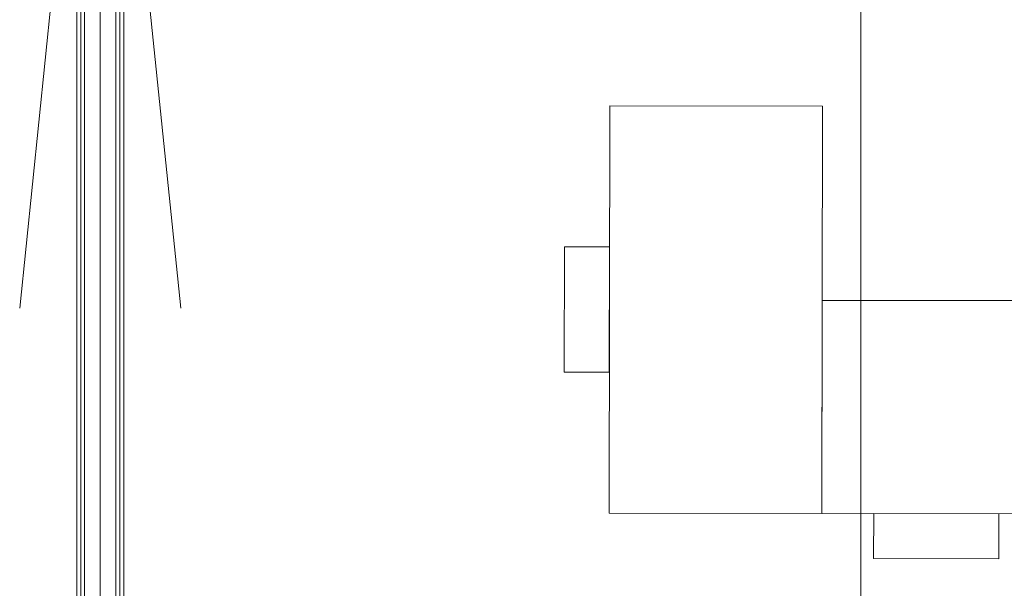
# Model space of a CAD drawing. Extents: x -620 to 300, y 62 to 1112.
# Tile 29 of 53: x -131 to -68, y 409 to 445. Entities that reach past the tile are written whole.
import ezdxf
from ezdxf.lldxf.tags import DXFTag

# ---------------------------------------------------------------- set-up
doc = ezdxf.new("R2010")
doc.units = 0
doc.layers.get('0').update_dxf_attribs({"lineweight": 13})
for name, color, linetype, lineweight, true_color in [('00 -Bauelemente -Dämmung innen', 7, 'Continuous', 9, 0xff7fe6), ('00 -Bauelemente -Gipskarton', 7, 'Continuous', 9, 0xff7fe6), ('30 -34 Innenwände- 2 nichttragend', 7, 'Continuous', 18, 0xff7fe6), ('60- 61 allgemeine Ausstattung- 1 Möbel', 7, 'Continuous', 9, 0x00cccc), ('70 -76 Bemaßung- 2 Allgemein', 7, 'Continuous', 5, 0x6666cc)]:
    doc.layers.add(name, color=color, linetype=linetype, lineweight=lineweight, true_color=true_color)
doc.layers.add('70 -71 Achsen- 1 Gebäudeachsen', color=7, linetype='STRICHPUNKT2-A06GA1UQ8I', lineweight=18)
tags = doc.linetypes.add('STRICHPUNKT2-A06GA1UQ8I', pattern=[12.7, 6.35, -3.175, 0, -3.175]).pattern_tags.tags
tags[10:11] = [DXFTag(74, 4), DXFTag(75, 0), DXFTag(340, '0'), DXFTag(46, 0.0), DXFTag(50, 0.0), DXFTag(44, 0.0), DXFTag(45, 0.0)]
tags[8:9] = [DXFTag(74, 4), DXFTag(75, 0), DXFTag(340, '0'), DXFTag(46, 0.0), DXFTag(50, 0.0), DXFTag(44, 0.0), DXFTag(45, 0.0)]
tags[6:7] = [DXFTag(74, 4), DXFTag(75, 0), DXFTag(340, '0'), DXFTag(46, 0.0), DXFTag(50, 0.0), DXFTag(44, 0.0), DXFTag(45, 0.0)]
tags[4:5] = [DXFTag(74, 4), DXFTag(75, 0), DXFTag(340, '0'), DXFTag(46, 0.0), DXFTag(50, 0.0), DXFTag(44, 0.0), DXFTag(45, 0.0)]

# ---------------------------------------------------------------- blocks, each defined once
blk = doc.blocks.new('Referenz-A06GA1UT8I')
at = {"layer": '00 -Bauelemente -Dämmung innen', "color": 0, "linetype": 'Continuous', "lineweight": -2, "ltscale": 0.13}
for p, q in [((-126.579, 545.453), (-126.579, 388.453)), ((-124.579, 545.453), (-124.579, 388.453))]:
    blk.add_line(p, q, dxfattribs=at)
at = {"layer": '00 -Bauelemente -Gipskarton', "color": 0, "linetype": 'Continuous', "lineweight": -2, "ltscale": 0.13}
for p, q in [((-127.079, 545.453), (-127.079, 388.453)), ((-126.829, 545.453), (-126.829, 388.453)), ((-126.579, 545.453), (-126.579, 388.453)), ((-124.579, 545.453), (-124.579, 388.453)), ((-124.329, 545.453), (-124.329, 388.453)), ((-124.079, 545.453), (-124.079, 388.453))]:
    blk.add_line(p, q, dxfattribs=at)
at = {"layer": '30 -34 Innenwände- 2 nichttragend', "color": 0, "linetype": 'Continuous', "lineweight": -2, "ltscale": 0.13}
for p, q in [((-127.079, 545.453), (-127.079, 388.453)), ((-124.079, 545.453), (-124.079, 388.453))]:
    blk.add_line(p, q, dxfattribs=at)
at = {"layer": '60- 61 allgemeine Ausstattung- 1 Möbel', "color": 0, "linetype": 'Continuous', "lineweight": -2, "ltscale": 0.13}
for p, q in [((-128.679, 446.953), (-130.729, 427.059)), ((-122.479, 446.953), (-120.428, 427.059)), ((-93.072, 413.982), (-93.036, 439.982)), ((-93.036, 439.982), (-79.436, 439.963)), ((-79.436, 439.963), (-79.473, 413.963)), ((-95.941, 422.986), (-95.93, 430.986)), ((-95.93, 430.986), (-93.049, 430.982)), ((-93.049, 430.982), (-93.06, 422.982)), ((-79.473, 413.963), (-79.454, 427.563)), ((-79.454, 427.563), (-53.454, 427.527)), ((-93.06, 422.982), (-95.941, 422.986)), ((-79.473, 413.963), (-93.072, 413.982)), ((-53.473, 413.927), (-79.473, 413.963)), ((-76.171, 411.078), (-76.167, 413.958)), ((-76.167, 413.958), (-68.167, 413.947)), ((-68.167, 413.947), (-68.171, 411.066)), ((-68.171, 411.066), (-76.171, 411.078))]:
    blk.add_line(p, q, dxfattribs=at)
at = {"layer": '70 -71 Achsen- 1 Gebäudeachsen', "color": 0, "linetype": 'STRICHPUNKT2-A06GA1UQ8I', "lineweight": -2, "ltscale": 0.13}
blk.add_line((-125.579, 1084.393), (-125.579, 84.953), dxfattribs=at)
at = {"layer": '70 -76 Bemaßung- 2 Allgemein', "color": 0, "linetype": 'Continuous', "lineweight": -2, "ltscale": 0.13}
blk.add_line((-76.979, 389.514), (-76.979, 540.893), dxfattribs=at)

msp = doc.modelspace()

# ---------------------------------------------------------------- block references
at = {"color": 8, "lineweight": 13, "ltscale": 0.13, "true_color": 0x808080}
msp.add_blockref('Referenz-A06GA1UT8I', (0, 0), dxfattribs=at)

doc.saveas('drawing.dxf')
